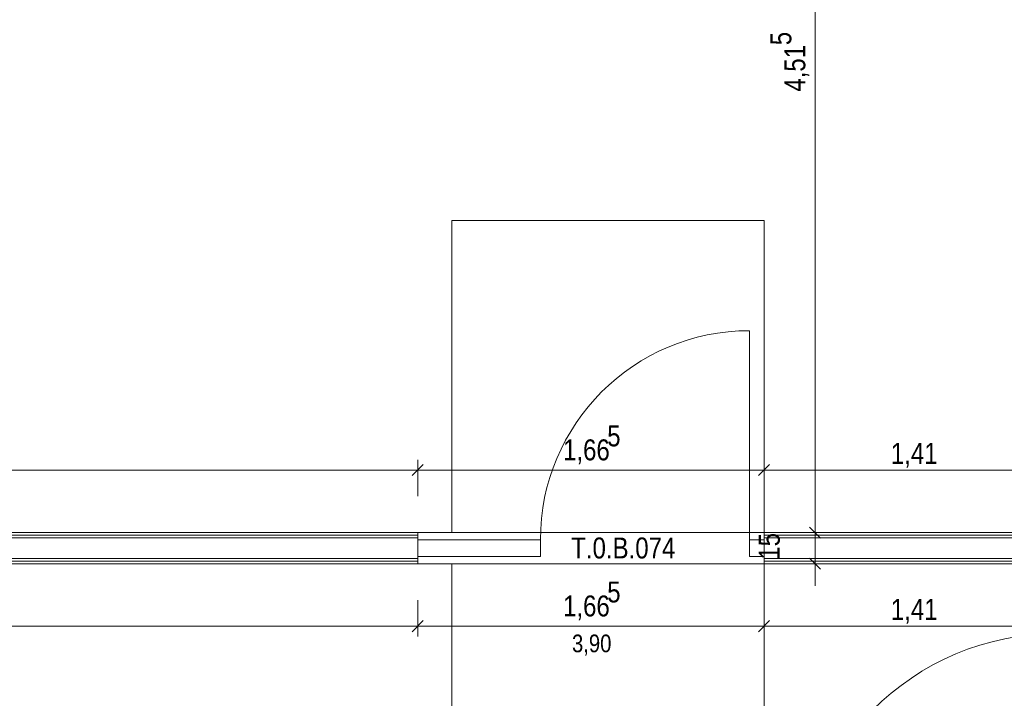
# Model space of a CAD drawing. Extents: x -720 to 300, y 62 to 1162.
# Tile 89 of 143: x -403 to -308, y 890 to 955. Entities that reach past the tile are written whole.
import ezdxf
from ezdxf.lldxf.tags import DXFTag

# ---------------------------------------------------------------- set-up
doc = ezdxf.new("R2010")
doc.units = 0
doc.layers.get('0').update_dxf_attribs({"lineweight": 13})
for name, color, linetype, lineweight, true_color in [('--Bem innen', 9, 'Continuous', 13, 0x808080), ('00 -Bauelemente -Dämmung innen', 7, 'Continuous', 9, 0xff7fe6), ('00 -Bauelemente -Gipskarton', 7, 'Continuous', 9, 0xff7fe6), ('30 -34 Innenwände- 2 nichttragend', 7, 'Continuous', 18, 0xff7fe6), ('30 -34 Innenwände- 4 Türen_Fenster', 7, 'Continuous', 15, 0x9955ff), ('70 -72 Beschriftung- 8 barrierefrei', 7, 'fein_strichliert-A06G94028I', 9, 0x888888), ('70 -76 Bemaßung- 2 Allgemein', 9, 'Continuous', 5, 0x808080)]:
    doc.layers.add(name, color=color, linetype=linetype, lineweight=lineweight, true_color=true_color)
doc.layers.add('Keine', color=7, linetype='Continuous', lineweight=9)
doc.styles.get("Standard").update_dxf_attribs({"font": 'ARIALN.TTF'})
tags = doc.linetypes.add('fein_strichliert-A06G94028I', pattern=[4, 1, -2, 1]).pattern_tags.tags
tags[8:9] = [DXFTag(74, 4), DXFTag(75, 0), DXFTag(340, '0'), DXFTag(46, 0.0), DXFTag(50, 0.0), DXFTag(44, 0.0), DXFTag(45, 0.0)]
tags[6:7] = [DXFTag(74, 4), DXFTag(75, 0), DXFTag(340, '0'), DXFTag(46, 0.0), DXFTag(50, 0.0), DXFTag(44, 0.0), DXFTag(45, 0.0)]
tags[4:5] = [DXFTag(74, 4), DXFTag(75, 0), DXFTag(340, '0'), DXFTag(46, 0.0), DXFTag(50, 0.0), DXFTag(44, 0.0), DXFTag(45, 0.0)]

# ---------------------------------------------------------------- blocks, each defined once
blk = doc.blocks.new('Referenz-A06G94038I')
at = {"layer": '00 -Bauelemente -Dämmung innen', "color": 0, "linetype": 'Continuous', "lineweight": -2, "ltscale": 0.13}
for p, q in [((-364.657, 905.112), (-508.424, 905.112)), ((-297.791, 905.112), (-331.357, 905.112)), ((-364.657, 903.112), (-508.424, 903.112)), ((-303.357, 903.112), (-331.357, 903.112))]:
    blk.add_line(p, q, dxfattribs=at)
at = {"layer": '00 -Bauelemente -Gipskarton', "color": 0, "linetype": 'Continuous', "lineweight": -2, "ltscale": 0.13}
for p, q in [((-364.657, 905.612), (-508.424, 905.612)), ((-364.657, 905.362), (-508.424, 905.362)), ((-364.657, 905.112), (-508.424, 905.112)), ((-297.791, 905.612), (-331.357, 905.612)), ((-297.791, 905.362), (-331.357, 905.362)), ((-297.791, 905.112), (-331.357, 905.112)), ((-364.657, 903.112), (-508.424, 903.112)), ((-364.657, 902.862), (-508.424, 902.862)), ((-364.657, 902.612), (-508.424, 902.612)), ((-303.357, 903.112), (-331.357, 903.112)), ((-303.607, 902.862), (-331.357, 902.862)), ((-303.857, 902.612), (-331.357, 902.612))]:
    blk.add_line(p, q, dxfattribs=at)
at = {"layer": '30 -34 Innenwände- 2 nichttragend', "color": 0, "linetype": 'Continuous', "lineweight": -2, "ltscale": 0.13}
for p, q in [((-364.657, 905.612), (-505.424, 905.612)), ((-364.657, 905.612), (-364.657, 902.862)), ((-364.657, 905.612), (-364.657, 905.362)), ((-364.657, 905.362), (-364.657, 905.112)), ((-364.657, 905.112), (-364.657, 903.112)), ((-297.791, 905.612), (-331.357, 905.612)), ((-331.357, 905.612), (-331.357, 902.862)), ((-331.357, 905.612), (-331.357, 905.362)), ((-331.357, 905.362), (-331.357, 905.112)), ((-331.357, 905.112), (-331.357, 903.112)), ((-364.657, 902.612), (-508.424, 902.612)), ((-364.657, 903.112), (-364.657, 902.862)), ((-364.657, 902.862), (-364.657, 902.612)), ((-364.657, 902.862), (-364.657, 902.612)), ((-331.357, 903.112), (-331.357, 902.862)), ((-331.357, 902.862), (-331.357, 902.612)), ((-331.357, 902.862), (-331.357, 902.612)), ((-303.857, 902.612), (-331.357, 902.612))]:
    blk.add_line(p, q, dxfattribs=at)
at = {"layer": '30 -34 Innenwände- 4 Türen_Fenster', "color": 0, "linetype": 'fein_strichliert-A06G94028I', "lineweight": -2, "ltscale": 0.13}
for p, q in [((-332.757, 904.912), (-332.757, 925.012)), ((-331.357, 905.612), (-364.657, 905.612)), ((-331.357, 902.612), (-364.657, 902.612))]:
    blk.add_line(p, q, dxfattribs=at)
at = {"layer": '30 -34 Innenwände- 4 Türen_Fenster', "color": 0, "linetype": 'Continuous', "lineweight": -2, "ltscale": 0.13}
for p, q in [((-364.657, 903.312), (-364.657, 904.912)), ((-364.657, 904.912), (-352.857, 904.912)), ((-352.857, 904.912), (-352.857, 903.312)), ((-332.757, 903.312), (-332.757, 904.912)), ((-332.757, 904.912), (-331.357, 904.912)), ((-331.357, 904.912), (-331.357, 903.312)), ((-352.857, 903.312), (-364.657, 903.312)), ((-331.357, 903.312), (-332.757, 903.312))]:
    blk.add_line(p, q, dxfattribs=at)
at = {"layer": '30 -34 Innenwände- 4 Türen_Fenster', "color": 0, "linetype": 'fein_strichliert-A06G94028I', "lineweight": -2, "ltscale": 0.13}
for centre, major_axis in [((-332.757, 904.912), (0, 20.1)), ((-303.157, 870.812), (0, 25.1))]:
    blk.add_ellipse(centre, major_axis=major_axis, ratio=1, start_param=0, end_param=1.570796, dxfattribs=at)
at = {"layer": '70 -72 Beschriftung- 8 barrierefrei', "color": 0, "linetype": 'fein_strichliert-A06G94028I', "lineweight": -2, "ltscale": 0.13}
for p, q in [((-361.357, 905.612), (-361.357, 935.612)), ((-361.357, 935.612), (-331.357, 935.612)), ((-331.357, 935.612), (-331.357, 905.612)), ((-331.357, 905.612), (-361.357, 905.612)), ((-361.357, 872.612), (-361.357, 902.612)), ((-361.357, 902.612), (-331.357, 902.612)), ((-331.357, 902.612), (-331.357, 872.612))]:
    blk.add_line(p, q, dxfattribs=at)
at = {"layer": '70 -76 Bemaßung- 2 Allgemein', "color": 0, "linetype": 'Continuous', "lineweight": -2, "ltscale": 0.13}
for p, q in [((-326.451, 906.673), (-326.451, 994.852)), ((-364.657, 909.112), (-364.657, 912.612)), ((-364.657, 909.112), (-364.657, 912.612)), ((-331.357, 909.112), (-331.357, 912.612)), ((-331.357, 909.112), (-331.357, 912.612)), ((-365.188, 911.082), (-364.127, 912.143)), ((-364.127, 912.143), (-365.188, 911.082)), ((-331.888, 911.082), (-330.827, 912.143)), ((-330.827, 912.143), (-331.888, 911.082)), ((-365.718, 911.612), (-504.364, 911.612)), ((-363.657, 911.612), (-365.718, 911.612)), ((-365.657, 911.612), (-363.597, 911.612)), ((-332.418, 911.612), (-363.597, 911.612)), ((-330.357, 911.612), (-332.418, 911.612)), ((-332.357, 911.612), (-330.297, 911.612)), ((-304.218, 911.612), (-330.297, 911.612)), ((-326.451, 906.673), (-326.451, 907.733)), ((-325.921, 905.082), (-326.982, 906.143)), ((-325.921, 905.082), (-326.982, 906.143)), ((-326.451, 904.612), (-326.451, 906.673)), ((-326.451, 904.612), (-326.451, 906.673)), ((-323.951, 905.612), (-327.451, 905.612)), ((-323.951, 905.612), (-327.451, 905.612)), ((-326.451, 902.612), (-326.451, 905.612)), ((-326.982, 903.143), (-325.921, 902.082)), ((-326.451, 903.612), (-326.451, 901.552)), ((-323.951, 902.612), (-327.451, 902.612)), ((-326.451, 901.552), (-326.451, 900.491)), ((-364.657, 899.112), (-364.657, 895.612)), ((-364.657, 899.112), (-364.657, 895.612)), ((-331.357, 899.112), (-331.357, 895.612)), ((-331.357, 899.112), (-331.357, 895.612)), ((-365.718, 896.612), (-510.364, 896.612)), ((-363.657, 896.612), (-365.718, 896.612)), ((-365.657, 896.612), (-363.597, 896.612)), ((-364.127, 897.143), (-365.188, 896.082)), ((-365.188, 896.082), (-364.127, 897.143)), ((-332.418, 896.612), (-363.597, 896.612)), ((-330.357, 896.612), (-332.418, 896.612)), ((-332.357, 896.612), (-330.297, 896.612)), ((-330.827, 897.143), (-331.888, 896.082)), ((-331.888, 896.082), (-330.827, 897.143)), ((-304.218, 896.612), (-330.297, 896.612))]:
    blk.add_line(p, q, dxfattribs=at)
at = {"layer": '--Bem innen', "color": 0, "linetype": 'Continuous', "lineweight": -2, "ltscale": 0.13, "insert": (-349.818, 895.806), "char_height": 1.7, "attachment_point": 1}
blk.add_mtext('{\\fArial Narrow;3,90}', dxfattribs=at)
at = {"layer": '70 -76 Bemaßung- 2 Allgemein', "color": 0, "linetype": 'Continuous', "lineweight": -2, "ltscale": 0.13, "char_height": 2.01377, "attachment_point": 1, "rotation": 90}
for s, insert in [('{\\fArial Narrow;5}', (-330.744, 952.448)), ('{\\fArial Narrow;4,51}', (-329.402, 947.982)), ('{\\fArial Narrow;15}', (-331.858, 903))]:
    blk.add_mtext(s, dxfattribs=dict(at, insert=insert))
at = {"layer": '70 -76 Bemaßung- 2 Allgemein', "color": 0, "linetype": 'Continuous', "lineweight": -2, "ltscale": 0.13, "char_height": 2.01377, "attachment_point": 1}
for s, insert in [('{\\fArial Narrow;5}', (-346.432, 915.905)), ('{\\fArial Narrow;1,66}', (-350.677, 914.562)), ('{\\fArial Narrow;1,41}', (-319.164, 914.228)), ('{\\fArial Narrow;5}', (-346.432, 900.905)), ('{\\fArial Narrow;1,66}', (-350.677, 899.562)), ('{\\fArial Narrow;1,41}', (-319.164, 899.228))]:
    blk.add_mtext(s, dxfattribs=dict(at, insert=insert))
at = {"layer": 'Keine', "color": 0, "linetype": 'Continuous', "lineweight": -2, "ltscale": 0.13, "insert": (-349.891, 905.133), "char_height": 2.01377, "attachment_point": 1}
blk.add_mtext('{\\fArial Narrow;T.0.B.074}', dxfattribs=at)

msp = doc.modelspace()

# ---------------------------------------------------------------- block references
at = {"color": 8, "lineweight": 13, "ltscale": 0.13, "true_color": 0x808080}
msp.add_blockref('Referenz-A06G94038I', (0, 0), dxfattribs=at)

doc.saveas('drawing.dxf')
